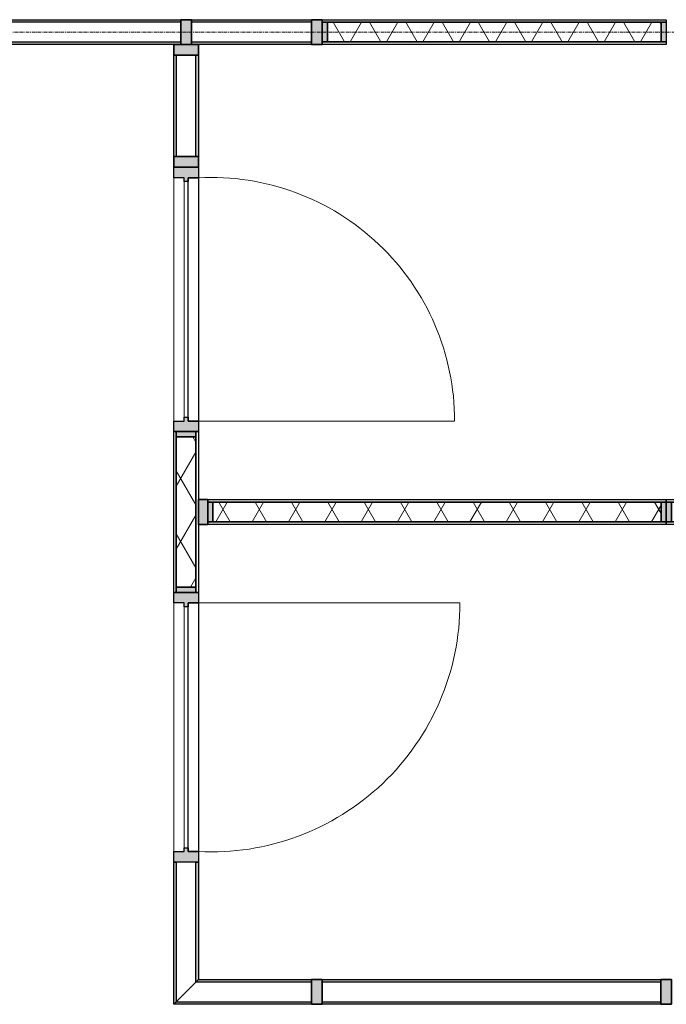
# Model space of a CAD drawing. Header units: millimetres. Extents: x 3625 to 90524, y -20577 to 42628.
# Tile 254 of 256: x 74436 to 76905, y 26614 to 30376. Entities that reach past the tile are written whole.
import ezdxf

# ---------------------------------------------------------------- set-up
doc = ezdxf.new("R2010")
doc.units = ezdxf.units.MM
doc.linetypes.add('stramien', pattern=[22.224999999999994, 12.7, -3.174999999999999, 3.174999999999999, -3.174999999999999])
for name, color, linetype, lineweight in [('A-GLAZ', 6, 'Continuous', 18), ('A-GLAZ-CWMG', 3, 'Continuous', 18), ('S-GRID', 1, 'Continuous', 18)]:
    doc.layers.add(name, color=color, linetype=linetype, lineweight=lineweight)

# ---------------------------------------------------------------- blocks, each defined once
blk = doc.blocks.new('22_KA_systeempanel_interline_dubbelglas_horizontaal - paneel_boven-6705298-Plotview plafond vierde Verdieping - 1 op 100')
at = {"layer": 'A-GLAZ'}
for points in [[(-228.8924387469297, 47.49999999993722), (-228.8924387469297, 37.49999999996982), (228.8924387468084, 37.49999999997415), (228.8924387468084, 47.49999999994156), (-136.9619889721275, 47.49999999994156)], [(-228.8924387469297, -37.50000000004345), (-228.8924387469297, -47.50000000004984), (228.8924387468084, -47.50000000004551), (228.8924387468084, -37.50000000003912), (-136.9619889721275, -37.50000000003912)]]:
    blk.add_hatch(color=256, dxfattribs=at).paths.add_polyline_path(points, flags=0)
at = {"layer": 'A-GLAZ', "lineweight": 25}
for p, q in [((-228.8924387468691, 47.4999999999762), (228.8924387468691, 47.4999999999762)), ((-228.8924387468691, 37.5000000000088), (-228.8924387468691, 47.4999999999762)), ((228.8924387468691, 47.4999999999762), (228.8924387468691, 37.5000000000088)), ((228.8924387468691, 37.5000000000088), (-228.8924387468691, 37.5000000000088)), ((-228.8924387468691, -47.50000000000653), (-228.8924387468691, -37.50000000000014)), ((-228.8924387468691, -37.50000000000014), (228.8924387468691, -37.50000000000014)), ((228.8924387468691, -37.50000000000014), (228.8924387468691, -47.50000000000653)), ((228.8924387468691, -47.50000000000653), (-228.8924387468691, -47.50000000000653))]:
    blk.add_line(p, q, dxfattribs=at)
blk = doc.blocks.new('Rectangular Mullion - 22_interline_95x41-6692044-Plotview plafond vierde Verdieping - 1 op 100')
at = {"layer": 'A-GLAZ-CWMG'}
blk.add_hatch(color=256, dxfattribs=at).paths.add_polyline_path([(20.49999999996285, -47.50000000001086), (-20.50000000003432, -47.50000000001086), (-20.50000000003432, 47.4999999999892), (20.49999999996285, 47.4999999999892)], flags=0)
at = {"layer": 'A-GLAZ-CWMG', "lineweight": 35}
for p, q in [((20.49999999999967, 47.50000000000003), (-20.49999999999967, 47.50000000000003)), ((-20.49999999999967, 47.50000000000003), (-20.49999999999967, -47.50000000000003)), ((20.49999999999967, -47.50000000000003), (20.49999999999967, 47.50000000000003)), ((-20.49999999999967, -47.50000000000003), (20.49999999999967, -47.50000000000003))]:
    blk.add_line(p, q, dxfattribs=at)
blk = doc.blocks.new('22_KA_systeempanel_dicht - staal-V15-Plotview plafond vierde Verdieping - 1 op 100')
at = {"layer": 'A-GLAZ'}
h = blk.add_hatch(color=256, dxfattribs=at)
h.paths.add_polyline_path([(-636.7575612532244, 37.49999999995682), (-656.7575612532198, 37.49999999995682), (-656.7575612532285, -37.50000000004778), (-636.7575612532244, -37.50000000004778)], flags=0)
h.paths.add_polyline_path([(656.7575612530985, 37.49999999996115), (636.7575612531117, 37.49999999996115), (636.7575612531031, -37.50000000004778), (656.7575612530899, -37.50000000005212)], flags=0)
h = blk.add_hatch(dxfattribs=at)
h.set_pattern_fill('FP_209', color=256, style=0, pattern_type=2)
h.set_pattern_definition([(240, (76248.312, 30328.203), (103.9230484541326, -59.99999999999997), []), (300.0000000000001, (76248.312, 30328.203), (103.9230484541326, 60.00000000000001), [])])
h.paths.add_polyline_path([(-636.7575612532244, 37.49999999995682), (-636.7575612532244, -37.50000000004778), (636.7575612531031, -37.50000000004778), (636.7575612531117, 37.49999999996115)], flags=0)
at = {"layer": 'A-GLAZ', "lineweight": 25}
for p, q in [((-656.7575612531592, 47.49999999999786), (656.7575612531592, 47.49999999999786)), ((-656.7575612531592, 37.50000000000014), (-656.7575612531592, 47.49999999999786)), ((656.7575612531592, 47.49999999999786), (656.7575612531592, 37.50000000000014)), ((656.7575612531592, 37.50000000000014), (-656.7575612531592, 37.50000000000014)), ((-656.7575612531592, -37.5000000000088), (-656.7575612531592, 37.50000000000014)), ((-656.7575612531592, 37.50000000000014), (-636.757561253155, 37.50000000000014)), ((-636.757561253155, 37.50000000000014), (636.7575612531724, 37.50000000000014)), ((-636.757561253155, -37.5000000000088), (-636.757561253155, 37.50000000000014)), ((-636.757561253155, 37.50000000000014), (-636.757561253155, -37.5000000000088)), ((636.7575612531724, 37.50000000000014), (636.7575612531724, -37.5000000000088)), ((636.7575612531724, -37.5000000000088), (636.7575612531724, 37.50000000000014)), ((636.7575612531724, 37.50000000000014), (656.7575612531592, 37.50000000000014)), ((656.7575612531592, 37.50000000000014), (656.7575612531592, -37.5000000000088)), ((-656.7575612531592, -47.49999999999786), (-656.7575612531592, -37.5000000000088)), ((-656.7575612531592, -37.5000000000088), (656.7575612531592, -37.5000000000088)), ((-636.757561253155, -37.5000000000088), (-656.7575612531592, -37.5000000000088)), ((636.7575612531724, -37.5000000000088), (-636.757561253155, -37.5000000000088)), ((656.7575612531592, -37.5000000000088), (636.7575612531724, -37.5000000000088)), ((656.7575612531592, -37.5000000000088), (656.7575612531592, -47.49999999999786)), ((656.7575612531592, -47.49999999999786), (-656.7575612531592, -47.49999999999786))]:
    blk.add_line(p, q, dxfattribs=at)
blk = doc.blocks.new('22_KA_systeempanel_interline_dubbelglas_horizontaal - paneel_boven-6705973-Plotview plafond vierde Verdieping - 1 op 100')
at = {"layer": 'A-GLAZ'}
for points in [[(-730.3500000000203, 47.49999999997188), (-730.3500000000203, 37.49999999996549), (730.349999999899, 37.49999999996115), (730.349999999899, 47.49999999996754), (71.28851316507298, 47.49999999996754)], [(-730.3500000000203, -37.50000000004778), (-730.3500000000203, -47.50000000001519), (730.349999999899, -47.50000000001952), (730.349999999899, -37.50000000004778), (71.28851316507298, -37.50000000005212)]]:
    blk.add_hatch(color=256, dxfattribs=at).paths.add_polyline_path(points, flags=0)
at = {"layer": 'A-GLAZ', "lineweight": 25}
for p, q in [((-730.3499999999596, 47.50000000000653), (730.3499999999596, 47.50000000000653)), ((-730.3499999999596, 37.50000000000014), (-730.3499999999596, 47.50000000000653)), ((730.3499999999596, 47.50000000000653), (730.3499999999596, 37.50000000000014)), ((730.3499999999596, 37.50000000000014), (-730.3499999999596, 37.50000000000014)), ((-730.3499999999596, -47.4999999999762), (-730.3499999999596, -37.5000000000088)), ((-730.3499999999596, -37.5000000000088), (730.3499999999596, -37.5000000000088)), ((730.3499999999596, -37.5000000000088), (730.3499999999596, -47.4999999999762)), ((730.3499999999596, -47.4999999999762), (-730.3499999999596, -47.4999999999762))]:
    blk.add_line(p, q, dxfattribs=at)
blk = doc.blocks.new('22_KA_systeempanel_deur - staal-7815273-Plotview plafond vierde Verdieping - 1 op 100')
at = {"layer": 'A-GLAZ'}
h = blk.add_hatch(color=256, dxfattribs=at)
h.paths.add_polyline_path([(-504.750000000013, 47.49999999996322), (-504.7500000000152, -47.50000000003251), (-464.7500000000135, -47.50000000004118), (-464.7500000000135, -7.500000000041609), (-449.7500000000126, -7.500000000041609), (-449.7500000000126, 7.499999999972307), (-464.7500000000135, 7.499999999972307), (-464.7500000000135, 47.49999999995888)], flags=0)
h.paths.add_polyline_path([(464.7499999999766, 47.49999999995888), (464.7499999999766, 7.499999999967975), (449.7499999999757, 7.499999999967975), (449.7499999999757, -7.500000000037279), (464.7499999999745, -7.500000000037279), (464.7499999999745, -47.50000000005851), (504.7499999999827, -47.50000000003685), (504.7499999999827, 47.49999999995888)], flags=0)
at = {"layer": 'A-GLAZ', "lineweight": 25}
for p, q in [((-504.7500000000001, 47.49999999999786), (-464.7500000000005, 47.49999999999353)), ((-504.7500000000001, -47.49999999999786), (-504.7500000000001, 47.49999999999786)), ((-464.7500000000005, 47.49999999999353), (-464.7500000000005, 7.500000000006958)), ((464.7499999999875, 47.49999999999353), (504.7499999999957, 47.49999999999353)), ((464.7499999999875, 7.500000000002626), (464.7499999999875, 47.49999999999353)), ((504.7499999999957, 47.49999999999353), (504.7499999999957, -47.5000000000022)), ((-464.7500000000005, 7.500000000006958), (-449.7499999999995, 7.500000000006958)), ((-449.7499999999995, 7.500000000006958), (-449.7499999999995, -7.500000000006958)), ((449.7499999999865, -7.500000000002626), (449.7499999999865, 7.500000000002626)), ((449.7499999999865, 7.500000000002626), (464.7499999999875, 7.500000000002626)), ((-449.7499999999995, -7.500000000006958), (-464.7500000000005, -7.500000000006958)), ((-464.7500000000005, -7.500000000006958), (-464.7500000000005, -47.50000000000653)), ((-464.7500000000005, -47.50000000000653), (-464.7500000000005, -7.500000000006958)), ((-464.7500000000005, -7.500000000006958), (464.7500000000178, -7.500000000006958)), ((464.7499999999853, -7.500000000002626), (449.7499999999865, -7.500000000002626)), ((464.7499999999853, -47.50000000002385), (464.7499999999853, -7.500000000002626)), ((464.7500000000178, -7.500000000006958), (464.7500000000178, -47.50000000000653)), ((-464.7500000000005, -47.50000000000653), (-504.7500000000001, -47.49999999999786)), ((464.7500000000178, -47.50000000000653), (-464.7500000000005, -47.50000000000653)), ((504.7499999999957, -47.5000000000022), (464.7499999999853, -47.50000000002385))]:
    blk.add_line(p, q, dxfattribs=at)
at = {"layer": 'A-GLAZ'}
for p, q in [((464.7499999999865, 47.49999999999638), (-464.7500000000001, 47.49999999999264)), ((449.7499999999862, 7.500000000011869), (-449.7500000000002, 7.500000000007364)), ((-464.7500000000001, -47.50000000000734), (-464.7500000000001, -1024.961774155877))]:
    blk.add_line(p, q, dxfattribs=at)
blk.add_arc((-463.5124308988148, -95.46193230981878), 929.5006657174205, 269.9237144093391, 2.957757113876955, dxfattribs=at)
blk = doc.blocks.new('22_KA_systeempanel_deur - staal-7815274-Plotview plafond vierde Verdieping - 1 op 100')
at = {"layer": 'A-GLAZ'}
h = blk.add_hatch(color=256, dxfattribs=at)
h.paths.add_polyline_path([(-514.9999999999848, -47.49999999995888), (-474.9999999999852, -47.49999999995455), (-474.9999999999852, -7.499999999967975), (-459.9999999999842, -7.499999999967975), (-459.9999999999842, 7.500000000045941), (-474.9999999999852, 7.500000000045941), (-474.9999999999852, 47.50000000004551), (-514.9999999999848, 47.50000000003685)], flags=0)
h.paths.add_polyline_path([(475.0000000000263, -47.49999999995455), (515.0000000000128, -47.49999999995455), (515.0000000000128, 47.50000000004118), (475.0000000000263, 47.50000000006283), (475.0000000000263, 7.500000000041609), (460.0000000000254, 7.500000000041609), (460.0000000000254, -7.499999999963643), (475.0000000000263, -7.499999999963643)], flags=0)
for p, q in [((-474.9999999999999, 47.50000000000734), (-474.9999999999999, 1045.435071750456)), ((-460.0000000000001, -7.500000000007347), (460.000000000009, -7.500000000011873)), ((-474.9999999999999, -47.49999999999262), (475.0000000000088, -47.49999999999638))]:
    blk.add_line(p, q, dxfattribs=at)
at = {"layer": 'A-GLAZ', "lineweight": 25}
for p, q in [((-514.9999999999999, -47.49999999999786), (-514.9999999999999, 47.49999999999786)), ((-514.9999999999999, 47.49999999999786), (-475.0000000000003, 47.50000000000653)), ((-475.0000000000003, 47.50000000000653), (-475.0000000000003, 7.500000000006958)), ((-475.0000000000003, 47.50000000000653), (475.0000000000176, 47.50000000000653)), ((-475.0000000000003, 7.500000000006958), (-475.0000000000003, 47.50000000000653)), ((475.000000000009, 7.500000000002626), (475.000000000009, 47.50000000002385)), ((475.000000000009, 47.50000000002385), (514.9999999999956, 47.5000000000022)), ((475.0000000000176, 47.50000000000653), (475.0000000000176, 7.500000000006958)), ((514.9999999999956, 47.5000000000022), (514.9999999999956, -47.49999999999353)), ((-475.0000000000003, 7.500000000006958), (-459.9999999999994, 7.500000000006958)), ((475.0000000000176, 7.500000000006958), (-475.0000000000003, 7.500000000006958)), ((-459.9999999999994, 7.500000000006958), (-459.9999999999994, -7.500000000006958)), ((460.0000000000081, -7.500000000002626), (460.0000000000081, 7.500000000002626)), ((460.0000000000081, 7.500000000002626), (475.000000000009, 7.500000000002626)), ((-459.9999999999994, -7.500000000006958), (-475.0000000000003, -7.500000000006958)), ((-475.0000000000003, -7.500000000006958), (-475.0000000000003, -47.49999999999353)), ((475.000000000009, -7.500000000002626), (460.0000000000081, -7.500000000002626)), ((475.000000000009, -47.49999999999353), (475.000000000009, -7.500000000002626)), ((-475.0000000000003, -47.49999999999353), (-514.9999999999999, -47.49999999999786)), ((514.9999999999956, -47.49999999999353), (475.000000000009, -47.49999999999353))]:
    blk.add_line(p, q, dxfattribs=at)
at = {"layer": 'A-GLAZ'}
blk.add_arc((-473.7624308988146, 95.46193230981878), 949.973945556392, 357.1060415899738, 90.07464152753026, dxfattribs=at)
blk = doc.blocks.new('22_KA_systeempanel_dicht - staal-V17-Plotview plafond vierde Verdieping - 1 op 100')
at = {"layer": 'A-GLAZ'}
h = blk.add_hatch(color=256, dxfattribs=at)
h.paths.add_polyline_path([(307.4999999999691, -37.49999999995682), (307.4999999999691, 37.50000000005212), (287.4999999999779, 37.50000000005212), (287.4999999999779, -37.49999999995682)], flags=0)
h.paths.add_polyline_path([(-287.5000000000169, -37.49999999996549), (-287.5000000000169, 37.50000000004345), (-307.5000000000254, 37.50000000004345), (-307.5000000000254, -37.49999999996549)], flags=0)
h = blk.add_hatch(dxfattribs=at)
h.set_pattern_fill('FP_213', color=256, style=0, pattern_type=2)
h.set_pattern_definition([(150, (53217.51, -50349.297), (-59.99999999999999, -103.9230484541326), []), (210, (53217.51, -50349.297), (59.99999999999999, -103.9230484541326), [])])
h.paths.add_polyline_path([(287.4999999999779, 37.50000000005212), (-287.5000000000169, 37.50000000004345), (-287.5000000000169, -37.49999999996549), (287.4999999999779, -37.49999999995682)], flags=0)
at = {"layer": 'A-GLAZ', "lineweight": 25}
for p, q in [((-307.4999999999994, 47.49999999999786), (307.4999999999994, 47.49999999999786)), ((-307.4999999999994, 37.50000000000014), (-307.4999999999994, 47.49999999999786)), ((307.4999999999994, 47.49999999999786), (307.4999999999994, 37.50000000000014)), ((307.4999999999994, 37.50000000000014), (-307.4999999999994, 37.50000000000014)), ((-307.4999999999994, -37.5000000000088), (-307.4999999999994, 37.50000000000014)), ((-307.4999999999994, 37.50000000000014), (-287.499999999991, 37.50000000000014)), ((-287.499999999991, 37.50000000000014), (287.5000000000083, 37.50000000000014)), ((-287.499999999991, -37.5000000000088), (-287.499999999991, 37.50000000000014)), ((-287.499999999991, 37.50000000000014), (-287.499999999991, -37.5000000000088)), ((287.5000000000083, 37.50000000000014), (287.5000000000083, -37.5000000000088)), ((287.5000000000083, -37.5000000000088), (287.5000000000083, 37.50000000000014)), ((287.5000000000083, 37.50000000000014), (307.4999999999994, 37.50000000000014)), ((307.4999999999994, 37.50000000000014), (307.4999999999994, -37.5000000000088)), ((-307.4999999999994, -47.49999999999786), (-307.4999999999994, -37.5000000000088)), ((-307.4999999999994, -37.5000000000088), (307.4999999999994, -37.5000000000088)), ((-287.499999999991, -37.5000000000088), (-307.4999999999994, -37.5000000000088)), ((287.5000000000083, -37.5000000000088), (-287.499999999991, -37.5000000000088)), ((307.4999999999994, -37.5000000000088), (287.5000000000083, -37.5000000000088)), ((307.4999999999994, -37.5000000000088), (307.4999999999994, -47.49999999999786)), ((307.4999999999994, -47.49999999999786), (-307.4999999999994, -47.49999999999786))]:
    blk.add_line(p, q, dxfattribs=at)
blk = doc.blocks.new('22_KA_systeempanel_interline_dubbelglas_horizontaal_hoek - paneel_boven-6696143-Plotview plafond vierde Verdieping - 1 op 100')
at = {"layer": 'A-GLAZ'}
for points in [[(210.4166666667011, 37.50000000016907), (200.4166666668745, 47.49999999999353), (-247.9166666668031, 47.4999999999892), (-247.9166666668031, 37.50000000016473)], [(295.4166666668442, -47.49999999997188), (285.4166666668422, -37.49999999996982), (-247.9166666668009, -37.49999999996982), (-247.9166666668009, -47.49999999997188)]]:
    blk.add_hatch(color=256, dxfattribs=at).paths.add_polyline_path(points, flags=0)
at = {"layer": 'A-GLAZ', "lineweight": 25}
for p, q in [((-247.9166666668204, 47.49999999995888), (200.4166666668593, 47.49999999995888)), ((-247.9166666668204, 37.50000000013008), (-247.9166666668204, 47.49999999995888)), ((200.4166666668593, 47.49999999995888), (210.416666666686, 37.50000000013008)), ((210.416666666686, 37.50000000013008), (-247.9166666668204, 37.50000000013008)), ((-247.9166666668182, -47.50000000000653), (-247.9166666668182, -37.50000000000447)), ((-247.9166666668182, -37.50000000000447), (285.4166666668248, -37.50000000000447)), ((285.4166666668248, -37.50000000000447), (295.4166666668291, -47.50000000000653)), ((295.4166666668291, -47.50000000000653), (-247.9166666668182, -47.50000000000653))]:
    blk.add_line(p, q, dxfattribs=at)
at = {"layer": 'A-GLAZ'}
blk.add_line((210.4166666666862, 37.50000000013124), (285.4166666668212, -37.50000000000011), dxfattribs=at)
blk = doc.blocks.new('22_KA_systeempanel_dicht - staal-V18-Plotview plafond vierde Verdieping - 1 op 100')
at = {"layer": 'A-GLAZ'}
h = blk.add_hatch(color=256, dxfattribs=at)
h.paths.add_polyline_path([(-809.0833333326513, 37.49999999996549), (-829.0833333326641, 37.49999999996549), (-829.0833333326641, -37.50000000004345), (-809.0833333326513, -37.50000000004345)], flags=0)
h.paths.add_polyline_path([(809.0833333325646, 37.49999999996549), (809.0833333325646, -37.50000000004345), (829.0833333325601, -37.50000000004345), (829.0833333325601, 37.49999999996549)], flags=0)
h = blk.add_hatch(dxfattribs=at)
h.set_pattern_fill('FP_214', color=256, style=0, pattern_type=2)
h.set_pattern_definition([(240, (77734.15299999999, 28495.038), (103.9230484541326, -59.99999999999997), []), (300.0000000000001, (77734.15299999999, 28495.038), (103.9230484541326, 60.00000000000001), [])])
h.paths.add_polyline_path([(-809.0833333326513, 37.49999999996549), (-809.0833333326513, -37.50000000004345), (809.0833333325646, -37.50000000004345), (809.0833333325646, 37.49999999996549), (-745.7034465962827, 37.49999999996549)], flags=0)
at = {"layer": 'A-GLAZ', "lineweight": 25}
for p, q in [((-829.083333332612, 47.49999999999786), (829.083333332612, 47.49999999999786)), ((-829.083333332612, 37.50000000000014), (-829.083333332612, 47.49999999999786)), ((829.083333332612, 47.49999999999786), (829.083333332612, 37.50000000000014)), ((829.083333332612, 37.50000000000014), (-829.083333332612, 37.50000000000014)), ((-829.083333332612, -37.5000000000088), (-829.083333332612, 37.50000000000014)), ((-829.083333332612, 37.50000000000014), (-809.0833333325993, 37.50000000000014)), ((-809.0833333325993, 37.50000000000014), (809.0833333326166, 37.50000000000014)), ((-809.0833333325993, -37.5000000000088), (-809.0833333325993, 37.50000000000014)), ((-809.0833333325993, 37.50000000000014), (-809.0833333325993, -37.5000000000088)), ((809.0833333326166, 37.50000000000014), (809.0833333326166, -37.5000000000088)), ((809.0833333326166, -37.5000000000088), (809.0833333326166, 37.50000000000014)), ((809.0833333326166, 37.50000000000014), (829.083333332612, 37.50000000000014)), ((829.083333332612, 37.50000000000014), (829.083333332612, -37.5000000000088)), ((-829.083333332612, -47.49999999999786), (-829.083333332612, -37.5000000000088)), ((-829.083333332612, -37.5000000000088), (829.083333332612, -37.5000000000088)), ((-809.0833333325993, -37.5000000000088), (-829.083333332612, -37.5000000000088)), ((809.0833333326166, -37.5000000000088), (-809.0833333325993, -37.5000000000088)), ((829.083333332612, -37.5000000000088), (809.0833333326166, -37.5000000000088)), ((829.083333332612, -37.5000000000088), (829.083333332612, -47.49999999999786)), ((829.083333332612, -47.49999999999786), (-829.083333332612, -47.49999999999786))]:
    blk.add_line(p, q, dxfattribs=at)
blk = doc.blocks.new('22_KA_systeempanel_dicht - staal-V19-Plotview plafond vierde Verdieping - 1 op 100')
at = {"layer": 'A-GLAZ'}
h = blk.add_hatch(color=256, dxfattribs=at)
h.paths.add_polyline_path([(-855.400000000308, 37.49999999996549), (-875.400000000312, 37.49999999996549), (-875.400000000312, -37.50000000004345), (-855.400000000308, -37.50000000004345)], flags=0)
h.paths.add_polyline_path([(855.4000000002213, 37.49999999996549), (855.4000000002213, -37.50000000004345), (875.4000000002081, -37.50000000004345), (875.4000000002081, 37.49999999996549)], flags=0)
h = blk.add_hatch(dxfattribs=at)
h.set_pattern_fill('FP_215', color=256, style=0, pattern_type=2)
h.set_pattern_definition([(240, (76029.66900000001, 28495.038), (103.9230484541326, -59.99999999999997), []), (300.0000000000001, (76029.66900000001, 28495.038), (103.9230484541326, 60.00000000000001), [])])
h.paths.add_polyline_path([(-855.400000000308, 37.49999999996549), (-855.400000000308, -37.50000000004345), (855.4000000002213, -37.50000000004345), (855.4000000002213, 37.49999999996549), (571.0455722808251, 37.49999999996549)], flags=0)
at = {"layer": 'A-GLAZ', "lineweight": 25}
for p, q in [((-875.4000000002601, 47.49999999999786), (875.4000000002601, 47.49999999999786)), ((-875.4000000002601, 37.50000000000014), (-875.4000000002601, 47.49999999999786)), ((875.4000000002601, 47.49999999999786), (875.4000000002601, 37.50000000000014)), ((875.4000000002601, 37.50000000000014), (-875.4000000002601, 37.50000000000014)), ((-875.4000000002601, -37.5000000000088), (-875.4000000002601, 37.50000000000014)), ((-875.4000000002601, 37.50000000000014), (-855.400000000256, 37.50000000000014)), ((-855.400000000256, 37.50000000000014), (855.4000000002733, 37.50000000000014)), ((-855.400000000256, -37.5000000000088), (-855.400000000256, 37.50000000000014)), ((-855.400000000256, 37.50000000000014), (-855.400000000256, -37.5000000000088)), ((855.4000000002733, 37.50000000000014), (855.4000000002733, -37.5000000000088)), ((855.4000000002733, -37.5000000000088), (855.4000000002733, 37.50000000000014)), ((855.4000000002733, 37.50000000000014), (875.4000000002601, 37.50000000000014)), ((875.4000000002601, 37.50000000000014), (875.4000000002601, -37.5000000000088)), ((-875.4000000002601, -47.49999999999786), (-875.4000000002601, -37.5000000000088)), ((-875.4000000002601, -37.5000000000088), (875.4000000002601, -37.5000000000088)), ((-855.400000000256, -37.5000000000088), (-875.4000000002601, -37.5000000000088)), ((855.4000000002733, -37.5000000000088), (-855.400000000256, -37.5000000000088)), ((875.4000000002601, -37.5000000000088), (855.4000000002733, -37.5000000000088)), ((875.4000000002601, -37.5000000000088), (875.4000000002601, -47.49999999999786)), ((875.4000000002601, -47.49999999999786), (-875.4000000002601, -47.49999999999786))]:
    blk.add_line(p, q, dxfattribs=at)
blk = doc.blocks.new('Rectangular Mullion - 22_interline_95x35-6695995-Plotview plafond vierde Verdieping - 1 op 100')
at = {"layer": 'A-GLAZ-CWMG'}
blk.add_hatch(color=256, dxfattribs=at).paths.add_polyline_path([(5.197762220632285e-11, 47.49999999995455), (5.197762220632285e-11, -47.50000000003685), (-34.99999999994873, -47.50000000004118), (-34.99999999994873, 47.49999999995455)], flags=0)
at = {"layer": 'A-GLAZ-CWMG', "lineweight": 35}
for p, q in [((0, 47.49999999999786), (-35.0000000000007, 47.49999999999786)), ((-35.0000000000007, 47.49999999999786), (-35.0000000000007, -47.49999999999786)), ((0, -47.49999999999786), (0, 47.49999999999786)), ((-35.0000000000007, -47.49999999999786), (0, -47.49999999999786))]:
    blk.add_line(p, q, dxfattribs=at)
blk = doc.blocks.new('22_KA_systeempanel_interline_dubbelglas_horizontaal - paneel_boven-6705772-Plotview plafond vierde Verdieping - 1 op 100')
at = {"layer": 'A-GLAZ'}
for points in [[(-646.5075612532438, 47.49999999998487), (-646.5075612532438, 37.49999999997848), (646.5075612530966, 37.49999999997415), (646.5075612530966, 47.49999999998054)], [(-646.5075612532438, -37.50000000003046), (-646.5075612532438, -47.5000000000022), (646.5075612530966, -47.5000000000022), (646.5075612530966, -37.50000000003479)]]:
    blk.add_hatch(color=256, dxfattribs=at).paths.add_polyline_path(points, flags=0)
at = {"layer": 'A-GLAZ', "lineweight": 25}
for p, q in [((-646.5075612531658, 47.50000000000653), (646.5075612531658, 47.50000000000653)), ((-646.5075612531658, 37.50000000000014), (-646.5075612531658, 47.50000000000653)), ((646.5075612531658, 47.50000000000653), (646.5075612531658, 37.50000000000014)), ((646.5075612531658, 37.50000000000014), (-646.5075612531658, 37.50000000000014)), ((-646.5075612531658, -47.4999999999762), (-646.5075612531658, -37.5000000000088)), ((-646.5075612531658, -37.5000000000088), (646.5075612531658, -37.5000000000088)), ((646.5075612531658, -37.5000000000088), (646.5075612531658, -47.4999999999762)), ((646.5075612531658, -47.4999999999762), (-646.5075612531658, -47.4999999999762))]:
    blk.add_line(p, q, dxfattribs=at)
blk = doc.blocks.new('Rectangular Mullion - 22_interline_95x41-6695934-Plotview plafond vierde Verdieping - 1 op 100')
at = {"layer": 'A-GLAZ-CWMG'}
blk.add_hatch(color=256, dxfattribs=at).paths.add_polyline_path([(20.49999999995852, -47.50000000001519), (-20.50000000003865, -47.50000000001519), (-20.50000000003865, 47.49999999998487), (20.49999999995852, 47.49999999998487)], flags=0)
at = {"layer": 'A-GLAZ-CWMG', "lineweight": 35}
for p, q in [((20.49999999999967, 47.50000000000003), (-20.49999999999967, 47.50000000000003)), ((-20.49999999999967, 47.50000000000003), (-20.49999999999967, -47.50000000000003)), ((20.49999999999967, -47.50000000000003), (20.49999999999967, 47.50000000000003)), ((-20.49999999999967, -47.50000000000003), (20.49999999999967, -47.50000000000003))]:
    blk.add_line(p, q, dxfattribs=at)
blk = doc.blocks.new('22_KA_systeempanel_interline_dubbelglas_horizontaal_hoek - paneel_boven-6703580-Plotview plafond vierde Verdieping - 1 op 100')
at = {"layer": 'A-GLAZ'}
for points in [[(-239.3924387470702, 37.49999999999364), (276.8924387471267, 37.49999999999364), (286.8924387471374, 47.4999999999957), (-239.3924387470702, 47.49999999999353)], [(-239.3924387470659, -47.49999999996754), (191.892438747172, -47.49999999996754), (201.8924387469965, -37.50000000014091), (-239.3924387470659, -37.50000000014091)]]:
    blk.add_hatch(color=256, dxfattribs=at).paths.add_polyline_path(points, flags=0)
at = {"layer": 'A-GLAZ', "lineweight": 25}
for p, q in [((-239.3924387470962, 47.50000000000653), (286.8924387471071, 47.50000000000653)), ((-239.3924387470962, 37.50000000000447), (-239.3924387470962, 47.50000000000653)), ((286.8924387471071, 47.50000000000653), (276.8924387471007, 37.50000000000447)), ((276.8924387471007, 37.50000000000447), (-239.3924387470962, 37.50000000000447)), ((-239.3924387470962, -47.49999999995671), (-239.3924387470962, -37.50000000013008)), ((-239.3924387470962, -37.50000000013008), (201.8924387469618, -37.50000000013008)), ((201.8924387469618, -37.50000000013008), (191.8924387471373, -47.49999999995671)), ((191.8924387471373, -47.49999999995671), (-239.3924387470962, -47.49999999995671))]:
    blk.add_line(p, q, dxfattribs=at)
at = {"layer": 'A-GLAZ'}
blk.add_line((276.8924387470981, 37.50000000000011), (201.8924387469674, -37.50000000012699), dxfattribs=at)
blk = doc.blocks.new('22_KA_systeempanel_interline_dubbelglas_horizontaal - paneel_boven-6713303-Plotview plafond vierde Verdieping - 1 op 100')
at = {"layer": 'A-GLAZ'}
for points in [[(193.3325000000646, 47.50000000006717), (-193.3325000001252, 47.50000000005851), (-193.3325000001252, 37.50000000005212), (193.3325000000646, 37.50000000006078)], [(193.3325000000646, -37.49999999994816), (-193.3325000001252, -37.49999999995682), (-193.3325000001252, -47.49999999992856), (193.3325000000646, -47.4999999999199)]]:
    blk.add_hatch(color=256, dxfattribs=at).paths.add_polyline_path(points, flags=0)
at = {"layer": 'A-GLAZ', "lineweight": 25}
for p, q in [((-193.3325000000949, 47.50000000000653), (193.3325000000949, 47.50000000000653)), ((-193.3325000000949, 37.50000000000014), (-193.3325000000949, 47.50000000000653)), ((193.3325000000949, 47.50000000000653), (193.3325000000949, 37.50000000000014)), ((193.3325000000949, 37.50000000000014), (-193.3325000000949, 37.50000000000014)), ((-193.3325000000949, -47.49999999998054), (-193.3325000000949, -37.5000000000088)), ((-193.3325000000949, -37.5000000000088), (193.3325000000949, -37.5000000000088)), ((193.3325000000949, -37.5000000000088), (193.3325000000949, -47.49999999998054)), ((193.3325000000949, -47.49999999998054), (-193.3325000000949, -47.49999999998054))]:
    blk.add_line(p, q, dxfattribs=at)
blk = doc.blocks.new('Rectangular Mullion - 22_interline_95x41-6713312-Plotview plafond vierde Verdieping - 1 op 100')
at = {"layer": 'A-GLAZ-CWMG'}
blk.add_hatch(color=256, dxfattribs=at).paths.add_polyline_path([(-40.99999999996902, -47.50000000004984), (2.598881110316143e-11, -47.50000000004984), (2.598881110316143e-11, 47.49999999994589), (-40.99999999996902, 47.49999999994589)], flags=0)
at = {"layer": 'A-GLAZ-CWMG', "lineweight": 35}
for p, q in [((-40.99999999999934, 47.49999999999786), (0, 47.49999999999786)), ((-40.99999999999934, -47.49999999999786), (-40.99999999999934, 47.49999999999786)), ((0, 47.49999999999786), (0, -47.49999999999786)), ((0, -47.49999999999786), (-40.99999999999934, -47.49999999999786))]:
    blk.add_line(p, q, dxfattribs=at)

msp = doc.modelspace()

# ---------------------------------------------------------------- linework, layer by layer
at = {"layer": 'S-GRID', "linetype": 'stramien'}
msp.add_line((23498.49890625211, 30328.20289424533), (89501.58335547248, 30328.20289424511), dxfattribs=at)

# ---------------------------------------------------------------- block references
at = {"layer": 'A-GLAZ'}
for name, p, rotation in [('22_KA_systeempanel_interline_dubbelglas_horizontaal - paneel_boven-6705973-Plotview plafond vierde Verdieping - 1 op 100', (74321.41941355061, 30328.20289424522), 180), ('22_KA_systeempanel_interline_dubbelglas_horizontaal - paneel_boven-6705298-Plotview plafond vierde Verdieping - 1 op 100', (75321.66185229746, 30328.20289424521), 180), ('22_KA_systeempanel_dicht - staal-V15-Plotview plafond vierde Verdieping - 1 op 100', (76248.3118522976, 30328.2028942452), 180), ('22_KA_systeempanel_interline_dubbelglas_horizontaal - paneel_boven-6713303-Plotview plafond vierde Verdieping - 1 op 100', (75071.76941355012, 30046.37039424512), 269.9999999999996), ('22_KA_systeempanel_deur - staal-7815273-Plotview plafond vierde Verdieping - 1 op 100', (75071.76941355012, 29307.28789424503), 89.99999999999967), ('22_KA_systeempanel_dicht - staal-V17-Plotview plafond vierde Verdieping - 1 op 100', (75071.76941355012, 28495.03789424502), 269.9999999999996), ('22_KA_systeempanel_dicht - staal-V19-Plotview plafond vierde Verdieping - 1 op 100', (76029.6694135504, 28495.03789424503), 180), ('22_KA_systeempanel_dicht - staal-V18-Plotview plafond vierde Verdieping - 1 op 100', (77734.15274688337, 28495.03789424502), 180), ('22_KA_systeempanel_deur - staal-7815274-Plotview plafond vierde Verdieping - 1 op 100', (75071.76941355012, 27672.53789424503), 269.9999999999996), ('22_KA_systeempanel_interline_dubbelglas_horizontaal_hoek - paneel_boven-6696143-Plotview plafond vierde Verdieping - 1 op 100', (75071.76941355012, 26909.62122757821), 269.9999999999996), ('22_KA_systeempanel_interline_dubbelglas_horizontaal_hoek - paneel_boven-6703580-Plotview plafond vierde Verdieping - 1 op 100', (75311.1618522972, 26661.70456091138), 180), ('22_KA_systeempanel_interline_dubbelglas_horizontaal - paneel_boven-6705772-Plotview plafond vierde Verdieping - 1 op 100', (76238.06185229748, 26661.70456091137), 180)]:
    msp.add_blockref(name, p, dxfattribs=dict(at, rotation=rotation))
at = {"layer": 'A-GLAZ-CWMG', "extrusion": (0, 0, -1)}
for name, p in [('Rectangular Mullion - 22_interline_95x41-6692044-Plotview plafond vierde Verdieping - 1 op 100', (-75072.26941355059, 30328.20289424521)), ('Rectangular Mullion - 22_interline_95x41-6692044-Plotview plafond vierde Verdieping - 1 op 100', (-75571.05429104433, 30328.20289424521)), ('Rectangular Mullion - 22_interline_95x35-6695995-Plotview plafond vierde Verdieping - 1 op 100', (-75119.26941355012, 28495.03789424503)), ('Rectangular Mullion - 22_interline_95x41-6695934-Plotview plafond vierde Verdieping - 1 op 100', (-75571.0542910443, 26661.70456091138)), ('Rectangular Mullion - 22_interline_95x41-6695934-Plotview plafond vierde Verdieping - 1 op 100', (-76905.06941355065, 26661.70456091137))]:
    msp.add_blockref(name, p, dxfattribs=at)
at = {"layer": 'A-GLAZ-CWMG', "rotation": 89.99999999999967}
msp.add_blockref('Rectangular Mullion - 22_interline_95x41-6713312-Plotview plafond vierde Verdieping - 1 op 100', (75071.76941355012, 30280.70289424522), dxfattribs=at)
at = {"layer": 'A-GLAZ-CWMG', "extrusion": (0, 0, -1), "rotation": 270.0000000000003}
msp.add_blockref('Rectangular Mullion - 22_interline_95x41-6692044-Plotview plafond vierde Verdieping - 1 op 100', (-75071.76941355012, 29832.53789424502), dxfattribs=at)

doc.saveas('drawing.dxf')
